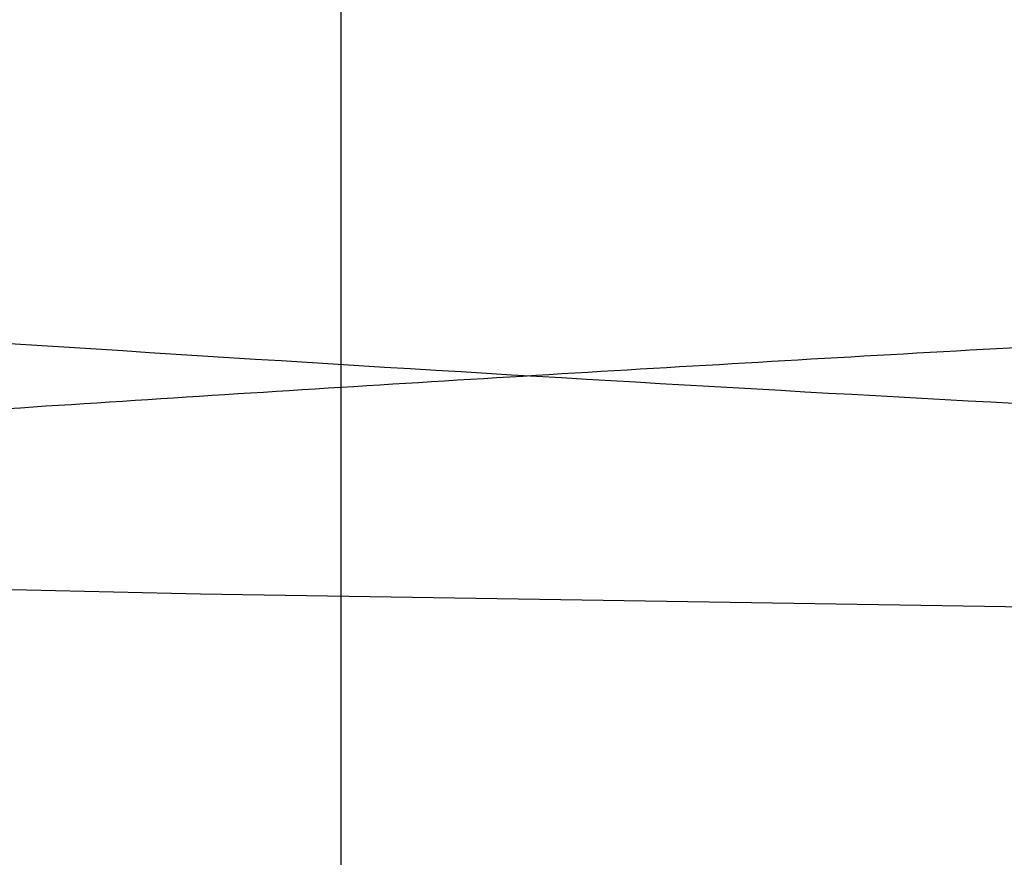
# Model space of a CAD drawing. Header units: millimetres. Extents: x -203 to 203, y 78 to 485.
# Tile 192 of 256: x -1.638 to -1.136, y 201.807 to 202.234. Entities that reach past the tile are written whole.
import ezdxf

# ---------------------------------------------------------------- set-up
doc = ezdxf.new("R2010")
doc.units = ezdxf.units.MM
doc.layers.add('Layer 01', color=18, linetype='Continuous', true_color=0x000000)

# ---------------------------------------------------------------- blocks, each defined once
blk = doc.blocks.new('10CP311BZ')
at = {"layer": 'Layer 01', "extrusion": (0, 1, 0)}
blk.add_arc((0, 0, 12), 10, 270, 90, dxfattribs=at)
at = {"layer": 'Layer 01'}
for points in [[(0, 12, 9), (0, 6, 9), (0, 0, 9)], [(0.14522, 11.06816, 9.5), (-0.13762, 10.78532, 9.5), (-0.42046, 10.50248, 9.5)], [(1.81949, 9.3939, 9.5), (0.98235, 10.23103, 9.5), (0.14522, 11.06816, 9.5)], [(-0.42046, 10.50248, 9.5), (0.13383, 9.94819, 9.5), (0.68812, 9.3939, 9.5)]]:
    blk.add_open_spline(points, degree=2, dxfattribs=at)
blk.add_rational_spline([(0, 11.775, 4.5), (-1.86396, 11.7125, 4.5), (-3.18198, 11.65, 3.18198), (-4.5, 11.5875, 1.86396), (-4.5, 11.525), (-4.5, 11.4625, -1.86396), (-3.18198, 11.4, -3.18198), (-1.86396, 11.3375, -4.5), (0, 11.275, -4.5)], [1, 0.923879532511, 1, 0.923879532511, 1, 0.923879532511, 1, 0.923879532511, 1], degree=2, knots=[0, 0, 0, 3.730017, 3.730017, 7.460034, 7.460034, 11.190051, 11.190051, 14.920069, 14.920069, 14.920069], dxfattribs=at)
at = {"layer": 'Layer 01', "extrusion": (-0.707107, -0.707107, 5.13084e-14)}
blk.add_rational_spline([(0.14522, 11.06816, 9.99895), (0.70731, 10.50607, 9.99078), (1.26672, 9.94666, 9.93536), (1.81949, 9.3939, 9.83308)], [1, 0.997636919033, 0.997636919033, 1], degree=3, dxfattribs=at)
at = {"layer": 'Layer 01'}
blk.add_open_spline([(0, 10.775, 4.5), (-0.19756, 10.76838, 4.5), (-0.44392, 10.75987, 4.48773), (-1.02533, 10.73902, 4.39153), (-1.36067, 10.7267, 4.30723), (-2.08497, 10.69824, 4.00706), (-2.38042, 10.68597, 3.83019), (-2.85929, 10.66514, 3.48729), (-3.04252, 10.65661, 3.32148), (-3.32227, 10.64335, 3.04165), (-3.4874, 10.63485, 2.85913), (-3.83008, 10.61404, 2.38057), (-4.00734, 10.60173, 2.08431), (-4.30699, 10.57332, 1.36123), (-4.39131, 10.56101, 1.02618), (-4.48757, 10.54018, 0.44538), (-4.49992, 10.53167, 0.19895), (-4.50008, 10.51844, -0.19547), (-4.48776, 10.50988, -0.44349), (-4.39171, 10.48905, -1.02449), (-4.30763, 10.47676, -1.35903), (-4.00899, 10.4484, -2.08101), (-3.8309, 10.43602, -2.37929), (-3.48784, 10.41517, -2.85864), (-3.32214, 10.40665, -3.04176), (-3.04321, 10.39342, -3.32082), (-2.85948, 10.38487, -3.48716), (-2.38021, 10.36402, -3.83033), (-2.08363, 10.3517, -4.00772), (-1.36002, 10.32328, -4.3074), (-1.025, 10.31096, -4.39159), (-0.44394, 10.29013, -4.48772), (-0.19737, 10.28162, -4.5), (0, 10.275, -4.5)], degree=3, knots=[0, 0, 0, 0, 0.885809, 0.885809, 1.771619, 1.771619, 2.657428, 2.657428, 3.543237, 3.543237, 4.429047, 4.429047, 5.314856, 5.314856, 6.200665, 6.200665, 7.086475, 7.086475, 7.972284, 7.972284, 8.858093, 8.858093, 9.743903, 9.743903, 10.629712, 10.629712, 11.515521, 11.515521, 12.40133, 12.40133, 13.28714, 13.28714, 14.172949, 14.172949, 14.172949, 14.172949], dxfattribs=at)
blk = doc.blocks.new('10CT311AB')
at = {"layer": 'Layer 01', "extrusion": (0, 1, 0)}
blk.add_arc((0, 0, 480), 79.7905, 270, 90, dxfattribs=at)
blk = doc.blocks.new('CT311ABINT')
at = {"layer": 'Layer 01'}
blk.add_blockref('10CT311AB', (0, 0), dxfattribs=at)
at = {"layer": 'Layer 01', "extrusion": (-0.163786, -0.984093, 0.068814), "rotation": 0.6561814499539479}
blk.add_blockref('10CP311BZ', (-41.932, 85.8147, -246.62398), dxfattribs=at)

msp = doc.modelspace()

# ---------------------------------------------------------------- block references
at = {"layer": 'Layer 01', "extrusion": (0, -1, 0)}
msp.add_blockref('CT311ABINT', (0, -17.71698, -281.71698), dxfattribs=at)

doc.saveas('drawing.dxf')
